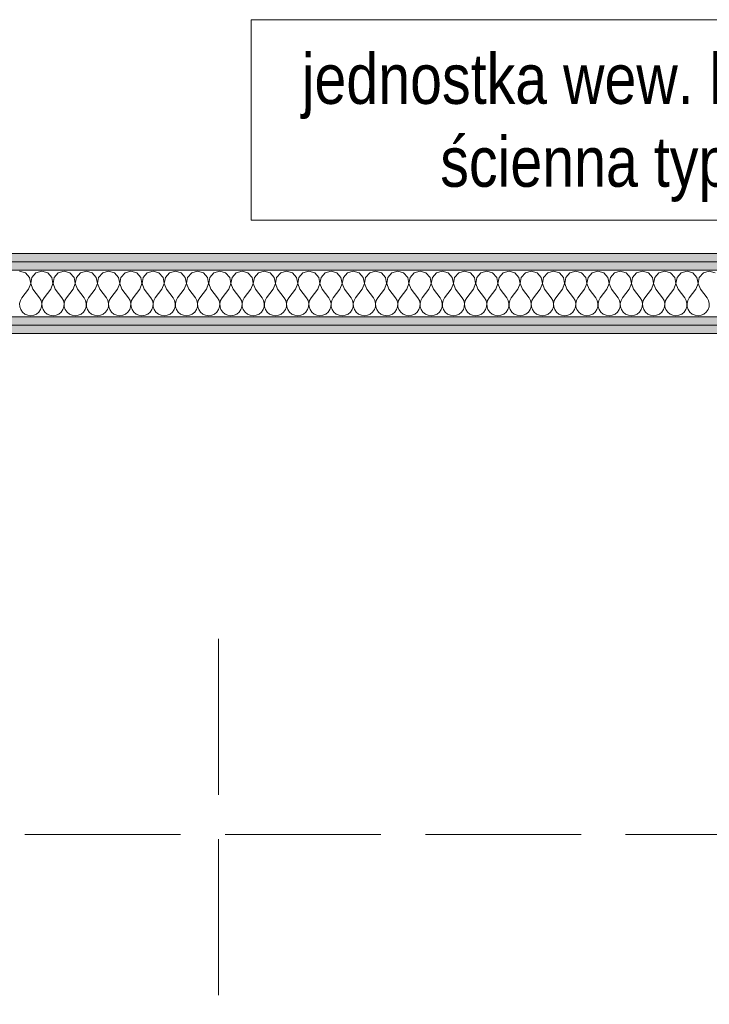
# Model space of a CAD drawing. Header units: millimetres. Extents: x 27262 to 215252, y 16288 to 306312.
# Tile 59 of 76: x 144756 to 145531, y 178336 to 179441. Entities that reach past the tile are written whole.
import ezdxf

# ---------------------------------------------------------------- set-up
doc = ezdxf.new("R2010")
doc.units = ezdxf.units.MM
doc.linetypes.add('Krawędzie ukryte', pattern=[225, 175, -50])
for name, color, linetype, lineweight in [('PRZEBUDOWA_KLIMATYZACJA_Nr_pióra__10', 252, 'Continuous', 13), ('PRZEBUDOWA_KLIMATYZACJA_Nr_pióra__61', 252, 'Continuous', 13), ('PRZEDBUOWA_PUNKTY_OŚW_Nr_pióra__48', 252, 'Continuous', 15), ('ROZBUDOWA_NOWE_DZIAŁOWE_Nr_pióra__24', 252, 'Continuous', 15), ('ROZBUDOWA_NOWE_DZIAŁOWE_Nr_pióra__4', 252, 'Continuous', 13), ('ROZBUDOWA_NOWE_DZIAŁOWE_Nr_pióra__47', 252, 'Continuous', 15), ('ROZBUDOWA_NOWE_DZIAŁOWE_Nr_pióra__67', 252, 'Continuous', 13)]:
    doc.layers.add(name, color=color, linetype=linetype, lineweight=lineweight)
doc.layers.add('ROZBUDOWA_NOWE_DZIAŁOWE', color=252, linetype='Continuous')
doc.layers.get('ROZBUDOWA_NOWE_DZIAŁOWE').off()
doc.styles.add('GENERATED_STYLE_1', font='ARIALN.TTF')
pattern_1 = [(0, (0, 0), (0, 37.5), [0, -37.5])]

# ---------------------------------------------------------------- blocks, each defined once
blk = doc.blocks.new('*X513')
at = {"layer": 'ROZBUDOWA_NOWE_DZIAŁOWE_Nr_pióra__4', "linetype": 'Continuous'}
for p, q in [((213325.4, 117177.6), (213316.7, 117180.1)), ((213331.6, 117170.9), (213325.4, 117177.6)), ((213333.3, 117161.9), (213331.6, 117170.9)), ((213335.1, 117170.9), (213333.4, 117161.9)), ((213341.2, 117177.6), (213335.1, 117170.9)), ((213350, 117180.1), (213341.2, 117177.6)), ((213358.8, 117177.6), (213350, 117180.1)), ((213364.9, 117170.9), (213358.8, 117177.6)), ((213366.6, 117161.9), (213364.9, 117170.9)), ((213368.4, 117170.9), (213366.7, 117161.9)), ((213374.6, 117177.6), (213368.4, 117170.9)), ((213383.3, 117180.1), (213374.6, 117177.6)), ((213392.1, 117177.6), (213383.3, 117180.1)), ((213398.2, 117170.9), (213392.1, 117177.6)), ((213399.9, 117161.9), (213398.2, 117170.9)), ((213401.8, 117170.9), (213400.1, 117161.9)), ((213407.9, 117177.6), (213401.8, 117170.9)), ((213416.7, 117180.1), (213407.9, 117177.6)), ((213425.4, 117177.6), (213416.7, 117180.1)), ((213431.6, 117170.9), (213425.4, 117177.6)), ((213433.3, 117161.9), (213431.6, 117170.9)), ((213435.1, 117170.9), (213433.4, 117161.9)), ((213441.2, 117177.6), (213435.1, 117170.9)), ((213450, 117180.1), (213441.2, 117177.6)), ((213458.8, 117177.6), (213450, 117180.1)), ((213464.9, 117170.9), (213458.8, 117177.6)), ((213466.6, 117161.9), (213464.9, 117170.9)), ((213468.4, 117170.9), (213466.7, 117161.9)), ((213474.6, 117177.6), (213468.4, 117170.9)), ((213483.3, 117180.1), (213474.6, 117177.6)), ((213492.1, 117177.6), (213483.3, 117180.1)), ((213498.2, 117170.9), (213492.1, 117177.6)), ((213499.9, 117161.9), (213498.2, 117170.9)), ((213501.8, 117170.9), (213500.1, 117161.9)), ((213507.9, 117177.6), (213501.8, 117170.9)), ((213516.7, 117180.1), (213507.9, 117177.6)), ((213525.4, 117177.6), (213516.7, 117180.1)), ((213531.6, 117170.9), (213525.4, 117177.6)), ((213533.3, 117161.9), (213531.6, 117170.9)), ((213535.1, 117170.9), (213533.4, 117161.9)), ((213541.2, 117177.6), (213535.1, 117170.9)), ((213550, 117180.1), (213541.2, 117177.6)), ((213558.8, 117177.6), (213550, 117180.1)), ((213564.9, 117170.9), (213558.8, 117177.6)), ((213566.6, 117161.9), (213564.9, 117170.9)), ((213568.4, 117170.9), (213566.7, 117161.9)), ((213574.6, 117177.6), (213568.4, 117170.9)), ((213583.3, 117180.1), (213574.6, 117177.6)), ((213592.1, 117177.6), (213583.3, 117180.1)), ((213598.2, 117170.9), (213592.1, 117177.6)), ((213599.9, 117161.9), (213598.2, 117170.9)), ((213601.8, 117170.9), (213600.1, 117161.9)), ((213607.9, 117177.6), (213601.8, 117170.9)), ((213616.7, 117180.1), (213607.9, 117177.6)), ((213625.4, 117177.6), (213616.7, 117180.1)), ((213631.6, 117170.9), (213625.4, 117177.6)), ((213633.3, 117161.9), (213631.6, 117170.9)), ((213635.1, 117170.9), (213633.4, 117161.9)), ((213641.2, 117177.6), (213635.1, 117170.9)), ((213650, 117180.1), (213641.2, 117177.6)), ((213658.8, 117177.6), (213650, 117180.1)), ((213664.9, 117170.9), (213658.8, 117177.6)), ((213666.6, 117161.9), (213664.9, 117170.9)), ((213668.4, 117170.9), (213666.7, 117161.9)), ((213674.6, 117177.6), (213668.4, 117170.9)), ((213683.3, 117180.1), (213674.6, 117177.6)), ((213692.1, 117177.6), (213683.3, 117180.1)), ((213698.2, 117170.9), (213692.1, 117177.6)), ((213699.9, 117161.9), (213698.2, 117170.9)), ((213701.8, 117170.9), (213700.1, 117161.9)), ((213707.9, 117177.6), (213701.8, 117170.9)), ((213716.7, 117180.1), (213707.9, 117177.6)), ((213725.4, 117177.6), (213716.7, 117180.1)), ((213731.6, 117170.9), (213725.4, 117177.6)), ((213733.3, 117161.9), (213731.6, 117170.9)), ((213735.1, 117170.9), (213733.4, 117161.9)), ((213741.2, 117177.6), (213735.1, 117170.9)), ((213750, 117180.1), (213741.2, 117177.6)), ((213758.8, 117177.6), (213750, 117180.1)), ((213764.9, 117170.9), (213758.8, 117177.6)), ((213766.6, 117161.9), (213764.9, 117170.9)), ((213768.4, 117170.9), (213766.7, 117161.9)), ((213774.6, 117177.6), (213768.4, 117170.9)), ((213783.3, 117180.1), (213774.6, 117177.6)), ((213792.1, 117177.6), (213783.3, 117180.1)), ((213798.2, 117170.9), (213792.1, 117177.6)), ((213799.9, 117161.9), (213798.2, 117170.9)), ((213801.8, 117170.9), (213800.1, 117161.9)), ((213807.9, 117177.6), (213801.8, 117170.9)), ((213816.7, 117180.1), (213807.9, 117177.6)), ((213825.4, 117177.6), (213816.7, 117180.1)), ((213831.6, 117170.9), (213825.4, 117177.6)), ((213833.3, 117161.9), (213831.6, 117170.9)), ((213835.1, 117170.9), (213833.4, 117161.9)), ((213841.2, 117177.6), (213835.1, 117170.9)), ((213850, 117180.1), (213841.2, 117177.6)), ((213858.8, 117177.6), (213850, 117180.1)), ((213864.9, 117170.9), (213858.8, 117177.6)), ((213866.6, 117161.9), (213864.9, 117170.9)), ((213868.4, 117170.9), (213866.7, 117161.9)), ((213874.6, 117177.6), (213868.4, 117170.9)), ((213883.3, 117180.1), (213874.6, 117177.6)), ((213892.1, 117177.6), (213883.3, 117180.1)), ((213898.2, 117170.9), (213892.1, 117177.6)), ((213899.9, 117161.9), (213898.2, 117170.9)), ((213901.8, 117170.9), (213900.1, 117161.9)), ((213907.9, 117177.6), (213901.8, 117170.9)), ((213916.7, 117180.1), (213907.9, 117177.6)), ((213925.4, 117177.6), (213916.7, 117180.1)), ((213931.6, 117170.9), (213925.4, 117177.6)), ((213933.3, 117161.9), (213931.6, 117170.9)), ((213935.1, 117170.9), (213933.4, 117161.9)), ((213941.2, 117177.6), (213935.1, 117170.9)), ((213950, 117180.1), (213941.2, 117177.6)), ((213958.8, 117177.6), (213950, 117180.1)), ((213964.9, 117170.9), (213958.8, 117177.6)), ((213966.6, 117161.9), (213964.9, 117170.9)), ((213968.4, 117170.9), (213966.7, 117161.9)), ((213974.6, 117177.6), (213968.4, 117170.9)), ((213983.3, 117180.1), (213974.6, 117177.6)), ((213992.1, 117177.6), (213983.3, 117180.1)), ((213998.2, 117170.9), (213992.1, 117177.6)), ((213999.9, 117161.9), (213998.2, 117170.9)), ((214001.8, 117170.9), (214000.1, 117161.9)), ((214007.9, 117177.6), (214001.8, 117170.9)), ((214016.7, 117180.1), (214007.9, 117177.6)), ((214025.4, 117177.6), (214016.7, 117180.1)), ((214031.6, 117170.9), (214025.4, 117177.6)), ((214033.3, 117161.9), (214031.6, 117170.9)), ((214035.1, 117170.9), (214033.4, 117161.9)), ((214041.2, 117177.6), (214035.1, 117170.9)), ((214050, 117180.1), (214041.2, 117177.6)), ((214058.8, 117177.6), (214050, 117180.1)), ((214064.9, 117170.9), (214058.8, 117177.6)), ((214066.6, 117161.9), (214064.9, 117170.9)), ((214068.4, 117170.9), (214066.7, 117161.9)), ((214074.6, 117177.6), (214068.4, 117170.9)), ((214083.3, 117180.1), (214074.6, 117177.6)), ((214092.1, 117177.6), (214083.3, 117180.1)), ((214098.2, 117170.9), (214092.1, 117177.6)), ((214099.9, 117161.9), (214098.2, 117170.9)), ((214101.8, 117170.9), (214100.1, 117161.9)), ((214107.9, 117177.6), (214101.8, 117170.9)), ((214116.7, 117180.1), (214107.9, 117177.6)), ((214125.4, 117177.6), (214116.7, 117180.1)), ((214131.6, 117170.9), (214125.4, 117177.6)), ((214133.3, 117161.9), (214131.6, 117170.9)), ((214135.1, 117170.9), (214133.4, 117161.9)), ((214141.2, 117177.6), (214135.1, 117170.9)), ((214150, 117180.1), (214141.2, 117177.6)), ((214158.8, 117177.6), (214150, 117180.1)), ((214164.9, 117170.9), (214158.8, 117177.6)), ((214166.6, 117161.9), (214164.9, 117170.9)), ((214168.4, 117170.9), (214166.7, 117161.9)), ((214174.6, 117177.6), (214168.4, 117170.9)), ((214183.3, 117180.1), (214174.6, 117177.6)), ((214192.1, 117177.6), (214183.3, 117180.1)), ((214198.2, 117170.9), (214192.1, 117177.6)), ((214199.9, 117161.9), (214198.2, 117170.9)), ((214201.8, 117170.9), (214200.1, 117161.9)), ((214207.9, 117177.6), (214201.8, 117170.9)), ((214216.7, 117180.1), (214207.9, 117177.6)), ((214225.4, 117177.6), (214216.7, 117180.1)), ((214231.6, 117170.9), (214225.4, 117177.6)), ((214233.3, 117161.9), (214231.6, 117170.9)), ((214235.1, 117170.9), (214233.4, 117161.9)), ((214241.2, 117177.6), (214235.1, 117170.9)), ((214250, 117180.1), (214241.2, 117177.6)), ((214258.8, 117177.6), (214250, 117180.1)), ((214264.9, 117170.9), (214258.8, 117177.6)), ((214266.6, 117161.9), (214264.9, 117170.9)), ((214268.4, 117170.9), (214266.7, 117161.9)), ((214274.6, 117177.6), (214268.4, 117170.9)), ((214283.3, 117180.1), (214274.6, 117177.6)), ((214292.1, 117177.6), (214283.3, 117180.1)), ((214298.2, 117170.9), (214292.1, 117177.6)), ((214299.9, 117161.9), (214298.2, 117170.9)), ((214301.8, 117170.9), (214300.1, 117161.9)), ((214307.9, 117177.6), (214301.8, 117170.9)), ((214316.7, 117180.1), (214307.9, 117177.6)), ((214325.4, 117177.6), (214316.7, 117180.1)), ((214331.6, 117170.9), (214325.4, 117177.6)), ((214333.3, 117161.9), (214331.6, 117170.9)), ((214335.1, 117170.9), (214333.4, 117161.9)), ((214341.2, 117177.6), (214335.1, 117170.9)), ((214350, 117180.1), (214341.2, 117177.6)), ((214358.8, 117177.6), (214350, 117180.1)), ((213330, 117153.4), (213320, 117140.1)), ((213330, 117153.4), (213333.3, 117161.9)), ((213333.4, 117161.9), (213336.7, 117153.4)), ((213336.7, 117153.4), (213346.7, 117140.1)), ((213363.3, 117153.4), (213353.3, 117140.1)), ((213363.3, 117153.4), (213366.6, 117161.9)), ((213366.7, 117161.9), (213370, 117153.4)), ((213370, 117153.4), (213380, 117140.1)), ((213396.7, 117153.4), (213386.7, 117140.1)), ((213396.7, 117153.4), (213399.9, 117161.9)), ((213400.1, 117161.9), (213403.3, 117153.4)), ((213403.3, 117153.4), (213413.3, 117140.1)), ((213430, 117153.4), (213420, 117140.1)), ((213430, 117153.4), (213433.3, 117161.9)), ((213433.4, 117161.9), (213436.7, 117153.4)), ((213436.7, 117153.4), (213446.7, 117140.1)), ((213463.3, 117153.4), (213453.3, 117140.1)), ((213463.3, 117153.4), (213466.6, 117161.9)), ((213466.7, 117161.9), (213470, 117153.4)), ((213470, 117153.4), (213480, 117140.1)), ((213496.7, 117153.4), (213486.7, 117140.1)), ((213496.7, 117153.4), (213499.9, 117161.9)), ((213500.1, 117161.9), (213503.3, 117153.4)), ((213503.3, 117153.4), (213513.3, 117140.1)), ((213530, 117153.4), (213520, 117140.1)), ((213530, 117153.4), (213533.3, 117161.9)), ((213533.4, 117161.9), (213536.7, 117153.4)), ((213536.7, 117153.4), (213546.7, 117140.1)), ((213563.3, 117153.4), (213553.3, 117140.1)), ((213563.3, 117153.4), (213566.6, 117161.9)), ((213566.7, 117161.9), (213570, 117153.4)), ((213570, 117153.4), (213580, 117140.1)), ((213596.7, 117153.4), (213586.7, 117140.1)), ((213596.7, 117153.4), (213599.9, 117161.9)), ((213600.1, 117161.9), (213603.3, 117153.4)), ((213603.3, 117153.4), (213613.3, 117140.1)), ((213630, 117153.4), (213620, 117140.1)), ((213630, 117153.4), (213633.3, 117161.9)), ((213633.4, 117161.9), (213636.7, 117153.4)), ((213636.7, 117153.4), (213646.7, 117140.1)), ((213663.3, 117153.4), (213653.3, 117140.1)), ((213663.3, 117153.4), (213666.6, 117161.9)), ((213666.7, 117161.9), (213670, 117153.4)), ((213670, 117153.4), (213680, 117140.1)), ((213696.7, 117153.4), (213686.7, 117140.1)), ((213696.7, 117153.4), (213699.9, 117161.9)), ((213700.1, 117161.9), (213703.3, 117153.4)), ((213703.3, 117153.4), (213713.3, 117140.1)), ((213730, 117153.4), (213720, 117140.1)), ((213730, 117153.4), (213733.3, 117161.9)), ((213733.4, 117161.9), (213736.7, 117153.4)), ((213736.7, 117153.4), (213746.7, 117140.1)), ((213763.3, 117153.4), (213753.3, 117140.1)), ((213763.3, 117153.4), (213766.6, 117161.9)), ((213766.7, 117161.9), (213770, 117153.4)), ((213770, 117153.4), (213780, 117140.1)), ((213796.7, 117153.4), (213786.7, 117140.1)), ((213796.7, 117153.4), (213799.9, 117161.9)), ((213800.1, 117161.9), (213803.3, 117153.4)), ((213803.3, 117153.4), (213813.3, 117140.1)), ((213830, 117153.4), (213820, 117140.1)), ((213830, 117153.4), (213833.3, 117161.9)), ((213833.4, 117161.9), (213836.7, 117153.4)), ((213836.7, 117153.4), (213846.7, 117140.1)), ((213863.3, 117153.4), (213853.3, 117140.1)), ((213863.3, 117153.4), (213866.6, 117161.9)), ((213866.7, 117161.9), (213870, 117153.4)), ((213870, 117153.4), (213880, 117140.1)), ((213896.7, 117153.4), (213886.7, 117140.1)), ((213896.7, 117153.4), (213899.9, 117161.9)), ((213900.1, 117161.9), (213903.3, 117153.4)), ((213903.3, 117153.4), (213913.3, 117140.1)), ((213930, 117153.4), (213920, 117140.1)), ((213930, 117153.4), (213933.3, 117161.9)), ((213933.4, 117161.9), (213936.7, 117153.4)), ((213936.7, 117153.4), (213946.7, 117140.1)), ((213963.3, 117153.4), (213953.3, 117140.1)), ((213963.3, 117153.4), (213966.6, 117161.9)), ((213966.7, 117161.9), (213970, 117153.4)), ((213970, 117153.4), (213980, 117140.1)), ((213996.7, 117153.4), (213986.7, 117140.1)), ((213996.7, 117153.4), (213999.9, 117161.9)), ((214000.1, 117161.9), (214003.3, 117153.4)), ((214003.3, 117153.4), (214013.3, 117140.1)), ((214030, 117153.4), (214020, 117140.1)), ((214030, 117153.4), (214033.3, 117161.9)), ((214033.4, 117161.9), (214036.7, 117153.4)), ((214036.7, 117153.4), (214046.7, 117140.1)), ((214063.3, 117153.4), (214053.3, 117140.1)), ((214063.3, 117153.4), (214066.6, 117161.9)), ((214066.7, 117161.9), (214070, 117153.4)), ((214070, 117153.4), (214080, 117140.1)), ((214096.7, 117153.4), (214086.7, 117140.1)), ((214096.7, 117153.4), (214099.9, 117161.9)), ((214100.1, 117161.9), (214103.3, 117153.4)), ((214103.3, 117153.4), (214113.3, 117140.1)), ((214130, 117153.4), (214120, 117140.1)), ((214130, 117153.4), (214133.3, 117161.9)), ((214133.4, 117161.9), (214136.7, 117153.4)), ((214136.7, 117153.4), (214146.7, 117140.1)), ((214163.3, 117153.4), (214153.3, 117140.1)), ((214163.3, 117153.4), (214166.6, 117161.9)), ((214166.7, 117161.9), (214170, 117153.4)), ((214170, 117153.4), (214180, 117140.1)), ((214196.7, 117153.4), (214186.7, 117140.1)), ((214196.7, 117153.4), (214199.9, 117161.9)), ((214200.1, 117161.9), (214203.3, 117153.4)), ((214203.3, 117153.4), (214213.3, 117140.1)), ((214230, 117153.4), (214220, 117140.1)), ((214230, 117153.4), (214233.3, 117161.9)), ((214233.4, 117161.9), (214236.7, 117153.4)), ((214236.7, 117153.4), (214246.7, 117140.1)), ((214263.3, 117153.4), (214253.3, 117140.1)), ((214263.3, 117153.4), (214266.6, 117161.9)), ((214266.7, 117161.9), (214270, 117153.4)), ((214270, 117153.4), (214280, 117140.1)), ((214296.7, 117153.4), (214286.7, 117140.1)), ((214296.7, 117153.4), (214299.9, 117161.9)), ((214300.1, 117161.9), (214303.3, 117153.4)), ((214303.3, 117153.4), (214313.3, 117140.1)), ((214330, 117153.4), (214320, 117140.1)), ((214330, 117153.4), (214333.3, 117161.9)), ((214333.4, 117161.9), (214336.7, 117153.4)), ((214336.7, 117153.4), (214346.7, 117140.1)), ((213320, 117140.1), (213317.8, 117136.1)), ((213348.9, 117136.1), (213346.7, 117140.1)), ((213353.3, 117140.1), (213351.1, 117136.1)), ((213382.2, 117136.1), (213380, 117140.1)), ((213386.7, 117140.1), (213384.4, 117136.1)), ((213415.6, 117136.1), (213413.3, 117140.1)), ((213420, 117140.1), (213417.8, 117136.1)), ((213448.9, 117136.1), (213446.7, 117140.1)), ((213453.3, 117140.1), (213451.1, 117136.1)), ((213482.2, 117136.1), (213480, 117140.1)), ((213486.7, 117140.1), (213484.4, 117136.1)), ((213515.6, 117136.1), (213513.3, 117140.1)), ((213520, 117140.1), (213517.8, 117136.1)), ((213548.9, 117136.1), (213546.7, 117140.1)), ((213553.3, 117140.1), (213551.1, 117136.1)), ((213582.2, 117136.1), (213580, 117140.1)), ((213586.7, 117140.1), (213584.4, 117136.1)), ((213615.6, 117136.1), (213613.3, 117140.1)), ((213620, 117140.1), (213617.8, 117136.1)), ((213648.9, 117136.1), (213646.7, 117140.1)), ((213653.3, 117140.1), (213651.1, 117136.1)), ((213682.2, 117136.1), (213680, 117140.1)), ((213686.7, 117140.1), (213684.4, 117136.1)), ((213715.6, 117136.1), (213713.3, 117140.1)), ((213720, 117140.1), (213717.8, 117136.1)), ((213748.9, 117136.1), (213746.7, 117140.1)), ((213753.3, 117140.1), (213751.1, 117136.1)), ((213782.2, 117136.1), (213780, 117140.1)), ((213786.7, 117140.1), (213784.4, 117136.1)), ((213815.6, 117136.1), (213813.3, 117140.1)), ((213820, 117140.1), (213817.8, 117136.1)), ((213848.9, 117136.1), (213846.7, 117140.1)), ((213853.3, 117140.1), (213851.1, 117136.1)), ((213882.2, 117136.1), (213880, 117140.1)), ((213886.7, 117140.1), (213884.4, 117136.1)), ((213915.6, 117136.1), (213913.3, 117140.1)), ((213920, 117140.1), (213917.8, 117136.1)), ((213948.9, 117136.1), (213946.7, 117140.1)), ((213953.3, 117140.1), (213951.1, 117136.1)), ((213982.2, 117136.1), (213980, 117140.1)), ((213986.7, 117140.1), (213984.4, 117136.1)), ((214015.6, 117136.1), (214013.3, 117140.1)), ((214020, 117140.1), (214017.8, 117136.1)), ((214048.9, 117136.1), (214046.7, 117140.1)), ((214053.3, 117140.1), (214051.1, 117136.1)), ((214082.2, 117136.1), (214080, 117140.1)), ((214086.7, 117140.1), (214084.4, 117136.1)), ((214115.6, 117136.1), (214113.3, 117140.1)), ((214120, 117140.1), (214117.8, 117136.1)), ((214148.9, 117136.1), (214146.7, 117140.1)), ((214153.3, 117140.1), (214151.1, 117136.1)), ((214182.2, 117136.1), (214180, 117140.1)), ((214186.7, 117140.1), (214184.4, 117136.1)), ((214215.6, 117136.1), (214213.3, 117140.1)), ((214220, 117140.1), (214217.8, 117136.1)), ((214248.9, 117136.1), (214246.7, 117140.1)), ((214253.3, 117140.1), (214251.1, 117136.1)), ((214282.2, 117136.1), (214280, 117140.1)), ((214286.7, 117140.1), (214284.4, 117136.1)), ((214315.6, 117136.1), (214313.3, 117140.1)), ((214320, 117140.1), (214317.8, 117136.1)), ((214348.9, 117136.1), (214346.7, 117140.1)), ((213317.8, 117136.1), (213316.7, 117131.6)), ((213316.7, 117131.6), (213317, 117127)), ((213317, 117127), (213318.4, 117122.6)), ((213348.2, 117122.6), (213349.7, 117127)), ((213349.9, 117131.6), (213348.9, 117136.1)), ((213349.7, 117127), (213349.9, 117131.6)), ((213351.1, 117136.1), (213350.1, 117131.6)), ((213350.1, 117131.6), (213350.3, 117127)), ((213350.3, 117127), (213351.8, 117122.6)), ((213381.6, 117122.6), (213383, 117127)), ((213383.3, 117131.6), (213382.2, 117136.1)), ((213383, 117127), (213383.3, 117131.6)), ((213384.4, 117136.1), (213383.4, 117131.6)), ((213383.4, 117131.6), (213383.6, 117127)), ((213383.6, 117127), (213385.1, 117122.6)), ((213414.9, 117122.6), (213416.4, 117127)), ((213416.6, 117131.6), (213415.6, 117136.1)), ((213416.4, 117127), (213416.6, 117131.6)), ((213417.8, 117136.1), (213416.7, 117131.6)), ((213416.7, 117131.6), (213417, 117127)), ((213417, 117127), (213418.4, 117122.6)), ((213448.2, 117122.6), (213449.7, 117127)), ((213449.9, 117131.6), (213448.9, 117136.1)), ((213449.7, 117127), (213449.9, 117131.6)), ((213451.1, 117136.1), (213450.1, 117131.6)), ((213450.1, 117131.6), (213450.3, 117127)), ((213450.3, 117127), (213451.8, 117122.6)), ((213481.6, 117122.6), (213483, 117127)), ((213483.3, 117131.6), (213482.2, 117136.1)), ((213483, 117127), (213483.3, 117131.6)), ((213484.4, 117136.1), (213483.4, 117131.6)), ((213483.4, 117131.6), (213483.6, 117127)), ((213483.6, 117127), (213485.1, 117122.6)), ((213514.9, 117122.6), (213516.4, 117127)), ((213516.6, 117131.6), (213515.6, 117136.1)), ((213516.4, 117127), (213516.6, 117131.6)), ((213517.8, 117136.1), (213516.7, 117131.6)), ((213516.7, 117131.6), (213517, 117127)), ((213517, 117127), (213518.4, 117122.6)), ((213548.2, 117122.6), (213549.7, 117127)), ((213549.9, 117131.6), (213548.9, 117136.1)), ((213549.7, 117127), (213549.9, 117131.6)), ((213551.1, 117136.1), (213550.1, 117131.6)), ((213550.1, 117131.6), (213550.3, 117127)), ((213550.3, 117127), (213551.8, 117122.6)), ((213581.6, 117122.6), (213583, 117127)), ((213583.3, 117131.6), (213582.2, 117136.1)), ((213583, 117127), (213583.3, 117131.6)), ((213584.4, 117136.1), (213583.4, 117131.6)), ((213583.4, 117131.6), (213583.6, 117127)), ((213583.6, 117127), (213585.1, 117122.6)), ((213614.9, 117122.6), (213616.4, 117127)), ((213616.6, 117131.6), (213615.6, 117136.1)), ((213616.4, 117127), (213616.6, 117131.6)), ((213617.8, 117136.1), (213616.7, 117131.6)), ((213616.7, 117131.6), (213617, 117127)), ((213617, 117127), (213618.4, 117122.6)), ((213648.2, 117122.6), (213649.7, 117127)), ((213649.9, 117131.6), (213648.9, 117136.1)), ((213649.7, 117127), (213649.9, 117131.6)), ((213651.1, 117136.1), (213650.1, 117131.6)), ((213650.1, 117131.6), (213650.3, 117127)), ((213650.3, 117127), (213651.8, 117122.6)), ((213681.6, 117122.6), (213683, 117127)), ((213683.3, 117131.6), (213682.2, 117136.1)), ((213683, 117127), (213683.3, 117131.6)), ((213684.4, 117136.1), (213683.4, 117131.6)), ((213683.4, 117131.6), (213683.6, 117127)), ((213683.6, 117127), (213685.1, 117122.6)), ((213714.9, 117122.6), (213716.4, 117127)), ((213716.6, 117131.6), (213715.6, 117136.1)), ((213716.4, 117127), (213716.6, 117131.6)), ((213717.8, 117136.1), (213716.7, 117131.6)), ((213716.7, 117131.6), (213717, 117127)), ((213717, 117127), (213718.4, 117122.6)), ((213748.2, 117122.6), (213749.7, 117127)), ((213749.9, 117131.6), (213748.9, 117136.1)), ((213749.7, 117127), (213749.9, 117131.6)), ((213751.1, 117136.1), (213750.1, 117131.6)), ((213750.1, 117131.6), (213750.3, 117127)), ((213750.3, 117127), (213751.8, 117122.6)), ((213781.6, 117122.6), (213783, 117127)), ((213783.3, 117131.6), (213782.2, 117136.1)), ((213783, 117127), (213783.3, 117131.6)), ((213784.4, 117136.1), (213783.4, 117131.6)), ((213783.4, 117131.6), (213783.6, 117127)), ((213783.6, 117127), (213785.1, 117122.6)), ((213814.9, 117122.6), (213816.4, 117127)), ((213816.6, 117131.6), (213815.6, 117136.1)), ((213816.4, 117127), (213816.6, 117131.6)), ((213817.8, 117136.1), (213816.7, 117131.6)), ((213816.7, 117131.6), (213817, 117127)), ((213817, 117127), (213818.4, 117122.6)), ((213848.2, 117122.6), (213849.7, 117127)), ((213849.9, 117131.6), (213848.9, 117136.1)), ((213849.7, 117127), (213849.9, 117131.6)), ((213851.1, 117136.1), (213850.1, 117131.6)), ((213850.1, 117131.6), (213850.3, 117127)), ((213850.3, 117127), (213851.8, 117122.6)), ((213881.6, 117122.6), (213883, 117127)), ((213883.3, 117131.6), (213882.2, 117136.1)), ((213883, 117127), (213883.3, 117131.6)), ((213884.4, 117136.1), (213883.4, 117131.6)), ((213883.4, 117131.6), (213883.6, 117127)), ((213883.6, 117127), (213885.1, 117122.6)), ((213914.9, 117122.6), (213916.4, 117127)), ((213916.6, 117131.6), (213915.6, 117136.1)), ((213916.4, 117127), (213916.6, 117131.6)), ((213917.8, 117136.1), (213916.7, 117131.6)), ((213916.7, 117131.6), (213917, 117127)), ((213917, 117127), (213918.4, 117122.6)), ((213948.2, 117122.6), (213949.7, 117127)), ((213949.9, 117131.6), (213948.9, 117136.1)), ((213949.7, 117127), (213949.9, 117131.6)), ((213951.1, 117136.1), (213950.1, 117131.6)), ((213950.1, 117131.6), (213950.3, 117127)), ((213950.3, 117127), (213951.8, 117122.6)), ((213981.6, 117122.6), (213983, 117127)), ((213983.3, 117131.6), (213982.2, 117136.1)), ((213983, 117127), (213983.3, 117131.6)), ((213984.4, 117136.1), (213983.4, 117131.6)), ((213983.4, 117131.6), (213983.6, 117127)), ((213983.6, 117127), (213985.1, 117122.6)), ((214014.9, 117122.6), (214016.4, 117127)), ((214016.6, 117131.6), (214015.6, 117136.1)), ((214016.4, 117127), (214016.6, 117131.6)), ((214017.8, 117136.1), (214016.7, 117131.6)), ((214016.7, 117131.6), (214017, 117127)), ((214017, 117127), (214018.4, 117122.6)), ((214048.2, 117122.6), (214049.7, 117127)), ((214049.9, 117131.6), (214048.9, 117136.1)), ((214049.7, 117127), (214049.9, 117131.6)), ((214051.1, 117136.1), (214050.1, 117131.6)), ((214050.1, 117131.6), (214050.3, 117127)), ((214050.3, 117127), (214051.8, 117122.6)), ((214081.6, 117122.6), (214083, 117127)), ((214083.3, 117131.6), (214082.2, 117136.1)), ((214083, 117127), (214083.3, 117131.6)), ((214084.4, 117136.1), (214083.4, 117131.6)), ((214083.4, 117131.6), (214083.6, 117127)), ((214083.6, 117127), (214085.1, 117122.6)), ((214114.9, 117122.6), (214116.4, 117127)), ((214116.6, 117131.6), (214115.6, 117136.1)), ((214116.4, 117127), (214116.6, 117131.6)), ((214117.8, 117136.1), (214116.7, 117131.6)), ((214116.7, 117131.6), (214117, 117127)), ((214117, 117127), (214118.4, 117122.6)), ((214148.2, 117122.6), (214149.7, 117127)), ((214149.9, 117131.6), (214148.9, 117136.1)), ((214149.7, 117127), (214149.9, 117131.6)), ((214151.1, 117136.1), (214150.1, 117131.6)), ((214150.1, 117131.6), (214150.3, 117127)), ((214150.3, 117127), (214151.8, 117122.6)), ((214181.6, 117122.6), (214183, 117127)), ((214183.3, 117131.6), (214182.2, 117136.1)), ((214183, 117127), (214183.3, 117131.6)), ((214184.4, 117136.1), (214183.4, 117131.6)), ((214183.4, 117131.6), (214183.6, 117127)), ((214183.6, 117127), (214185.1, 117122.6)), ((214214.9, 117122.6), (214216.4, 117127)), ((214216.6, 117131.6), (214215.6, 117136.1)), ((214216.4, 117127), (214216.6, 117131.6)), ((214217.8, 117136.1), (214216.7, 117131.6)), ((214216.7, 117131.6), (214217, 117127)), ((214217, 117127), (214218.4, 117122.6)), ((214248.2, 117122.6), (214249.7, 117127)), ((214249.9, 117131.6), (214248.9, 117136.1)), ((214249.7, 117127), (214249.9, 117131.6)), ((214251.1, 117136.1), (214250.1, 117131.6)), ((214250.1, 117131.6), (214250.3, 117127)), ((214250.3, 117127), (214251.8, 117122.6)), ((214281.6, 117122.6), (214283, 117127)), ((214283.3, 117131.6), (214282.2, 117136.1)), ((214283, 117127), (214283.3, 117131.6)), ((214284.4, 117136.1), (214283.4, 117131.6)), ((214283.4, 117131.6), (214283.6, 117127)), ((214283.6, 117127), (214285.1, 117122.6)), ((214314.9, 117122.6), (214316.4, 117127)), ((214316.6, 117131.6), (214315.6, 117136.1)), ((214316.4, 117127), (214316.6, 117131.6)), ((214317.8, 117136.1), (214316.7, 117131.6)), ((214316.7, 117131.6), (214317, 117127)), ((214317, 117127), (214318.4, 117122.6)), ((214348.2, 117122.6), (214349.7, 117127)), ((214349.9, 117131.6), (214348.9, 117136.1)), ((214349.7, 117127), (214349.9, 117131.6)), ((213318.4, 117122.6), (213321, 117118.9)), ((213321, 117118.9), (213324.6, 117115.9)), ((213324.6, 117115.9), (213328.8, 117114.1)), ((213328.8, 117114.1), (213333.3, 117113.4)), ((213333.3, 117113.4), (213337.9, 117114.1)), ((213337.9, 117114.1), (213342.1, 117115.9)), ((213342.1, 117115.9), (213345.6, 117118.9)), ((213345.6, 117118.9), (213348.2, 117122.6)), ((213351.8, 117122.6), (213354.4, 117118.9)), ((213354.4, 117118.9), (213357.9, 117115.9)), ((213357.9, 117115.9), (213362.1, 117114.1)), ((213362.1, 117114.1), (213366.7, 117113.4)), ((213366.7, 117113.4), (213371.2, 117114.1)), ((213371.2, 117114.1), (213375.4, 117115.9)), ((213375.4, 117115.9), (213379, 117118.9)), ((213379, 117118.9), (213381.6, 117122.6)), ((213385.1, 117122.6), (213387.7, 117118.9)), ((213387.7, 117118.9), (213391.2, 117115.9)), ((213391.2, 117115.9), (213395.4, 117114.1)), ((213395.4, 117114.1), (213400, 117113.4)), ((213400, 117113.4), (213404.6, 117114.1)), ((213404.6, 117114.1), (213408.8, 117115.9)), ((213408.8, 117115.9), (213412.3, 117118.9)), ((213412.3, 117118.9), (213414.9, 117122.6)), ((213418.4, 117122.6), (213421, 117118.9)), ((213421, 117118.9), (213424.6, 117115.9)), ((213424.6, 117115.9), (213428.8, 117114.1)), ((213428.8, 117114.1), (213433.3, 117113.4)), ((213433.3, 117113.4), (213437.9, 117114.1)), ((213437.9, 117114.1), (213442.1, 117115.9)), ((213442.1, 117115.9), (213445.6, 117118.9)), ((213445.6, 117118.9), (213448.2, 117122.6)), ((213451.8, 117122.6), (213454.4, 117118.9)), ((213454.4, 117118.9), (213457.9, 117115.9)), ((213457.9, 117115.9), (213462.1, 117114.1)), ((213462.1, 117114.1), (213466.7, 117113.4)), ((213466.7, 117113.4), (213471.2, 117114.1)), ((213471.2, 117114.1), (213475.4, 117115.9)), ((213475.4, 117115.9), (213479, 117118.9)), ((213479, 117118.9), (213481.6, 117122.6)), ((213485.1, 117122.6), (213487.7, 117118.9)), ((213487.7, 117118.9), (213491.2, 117115.9)), ((213491.2, 117115.9), (213495.4, 117114.1)), ((213495.4, 117114.1), (213500, 117113.4)), ((213500, 117113.4), (213504.6, 117114.1)), ((213504.6, 117114.1), (213508.8, 117115.9)), ((213508.8, 117115.9), (213512.3, 117118.9)), ((213512.3, 117118.9), (213514.9, 117122.6)), ((213518.4, 117122.6), (213521, 117118.9)), ((213521, 117118.9), (213524.6, 117115.9)), ((213524.6, 117115.9), (213528.8, 117114.1)), ((213528.8, 117114.1), (213533.3, 117113.4)), ((213533.3, 117113.4), (213537.9, 117114.1)), ((213537.9, 117114.1), (213542.1, 117115.9)), ((213542.1, 117115.9), (213545.6, 117118.9)), ((213545.6, 117118.9), (213548.2, 117122.6)), ((213551.8, 117122.6), (213554.4, 117118.9)), ((213554.4, 117118.9), (213557.9, 117115.9)), ((213557.9, 117115.9), (213562.1, 117114.1)), ((213562.1, 117114.1), (213566.7, 117113.4)), ((213566.7, 117113.4), (213571.2, 117114.1)), ((213571.2, 117114.1), (213575.4, 117115.9)), ((213575.4, 117115.9), (213579, 117118.9)), ((213579, 117118.9), (213581.6, 117122.6)), ((213585.1, 117122.6), (213587.7, 117118.9)), ((213587.7, 117118.9), (213591.2, 117115.9)), ((213591.2, 117115.9), (213595.4, 117114.1)), ((213595.4, 117114.1), (213600, 117113.4)), ((213600, 117113.4), (213604.6, 117114.1)), ((213604.6, 117114.1), (213608.8, 117115.9)), ((213608.8, 117115.9), (213612.3, 117118.9)), ((213612.3, 117118.9), (213614.9, 117122.6)), ((213618.4, 117122.6), (213621, 117118.9)), ((213621, 117118.9), (213624.6, 117115.9)), ((213624.6, 117115.9), (213628.8, 117114.1)), ((213628.8, 117114.1), (213633.3, 117113.4)), ((213633.3, 117113.4), (213637.9, 117114.1)), ((213637.9, 117114.1), (213642.1, 117115.9)), ((213642.1, 117115.9), (213645.6, 117118.9)), ((213645.6, 117118.9), (213648.2, 117122.6)), ((213651.8, 117122.6), (213654.4, 117118.9)), ((213654.4, 117118.9), (213657.9, 117115.9)), ((213657.9, 117115.9), (213662.1, 117114.1)), ((213662.1, 117114.1), (213666.7, 117113.4)), ((213666.7, 117113.4), (213671.2, 117114.1)), ((213671.2, 117114.1), (213675.4, 117115.9)), ((213675.4, 117115.9), (213679, 117118.9)), ((213679, 117118.9), (213681.6, 117122.6)), ((213685.1, 117122.6), (213687.7, 117118.9)), ((213687.7, 117118.9), (213691.2, 117115.9)), ((213691.2, 117115.9), (213695.4, 117114.1)), ((213695.4, 117114.1), (213700, 117113.4)), ((213700, 117113.4), (213704.6, 117114.1)), ((213704.6, 117114.1), (213708.8, 117115.9)), ((213708.8, 117115.9), (213712.3, 117118.9)), ((213712.3, 117118.9), (213714.9, 117122.6)), ((213718.4, 117122.6), (213721, 117118.9)), ((213721, 117118.9), (213724.6, 117115.9)), ((213724.6, 117115.9), (213728.8, 117114.1)), ((213728.8, 117114.1), (213733.3, 117113.4)), ((213733.3, 117113.4), (213737.9, 117114.1)), ((213737.9, 117114.1), (213742.1, 117115.9)), ((213742.1, 117115.9), (213745.6, 117118.9)), ((213745.6, 117118.9), (213748.2, 117122.6)), ((213751.8, 117122.6), (213754.4, 117118.9)), ((213754.4, 117118.9), (213757.9, 117115.9)), ((213757.9, 117115.9), (213762.1, 117114.1)), ((213762.1, 117114.1), (213766.7, 117113.4)), ((213766.7, 117113.4), (213771.2, 117114.1)), ((213771.2, 117114.1), (213775.4, 117115.9)), ((213775.4, 117115.9), (213779, 117118.9)), ((213779, 117118.9), (213781.6, 117122.6)), ((213785.1, 117122.6), (213787.7, 117118.9)), ((213787.7, 117118.9), (213791.2, 117115.9)), ((213791.2, 117115.9), (213795.4, 117114.1)), ((213795.4, 117114.1), (213800, 117113.4)), ((213800, 117113.4), (213804.6, 117114.1)), ((213804.6, 117114.1), (213808.8, 117115.9)), ((213808.8, 117115.9), (213812.3, 117118.9)), ((213812.3, 117118.9), (213814.9, 117122.6)), ((213818.4, 117122.6), (213821, 117118.9)), ((213821, 117118.9), (213824.6, 117115.9)), ((213824.6, 117115.9), (213828.8, 117114.1)), ((213828.8, 117114.1), (213833.3, 117113.4)), ((213833.3, 117113.4), (213837.9, 117114.1)), ((213837.9, 117114.1), (213842.1, 117115.9)), ((213842.1, 117115.9), (213845.6, 117118.9)), ((213845.6, 117118.9), (213848.2, 117122.6)), ((213851.8, 117122.6), (213854.4, 117118.9)), ((213854.4, 117118.9), (213857.9, 117115.9)), ((213857.9, 117115.9), (213862.1, 117114.1)), ((213862.1, 117114.1), (213866.7, 117113.4)), ((213866.7, 117113.4), (213871.2, 117114.1)), ((213871.2, 117114.1), (213875.4, 117115.9)), ((213875.4, 117115.9), (213879, 117118.9)), ((213879, 117118.9), (213881.6, 117122.6)), ((213885.1, 117122.6), (213887.7, 117118.9)), ((213887.7, 117118.9), (213891.2, 117115.9)), ((213891.2, 117115.9), (213895.4, 117114.1)), ((213895.4, 117114.1), (213900, 117113.4)), ((213900, 117113.4), (213904.6, 117114.1)), ((213904.6, 117114.1), (213908.8, 117115.9)), ((213908.8, 117115.9), (213912.3, 117118.9)), ((213912.3, 117118.9), (213914.9, 117122.6)), ((213918.4, 117122.6), (213921, 117118.9)), ((213921, 117118.9), (213924.6, 117115.9)), ((213924.6, 117115.9), (213928.8, 117114.1)), ((213928.8, 117114.1), (213933.3, 117113.4)), ((213933.3, 117113.4), (213937.9, 117114.1)), ((213937.9, 117114.1), (213942.1, 117115.9)), ((213942.1, 117115.9), (213945.6, 117118.9)), ((213945.6, 117118.9), (213948.2, 117122.6)), ((213951.8, 117122.6), (213954.4, 117118.9)), ((213954.4, 117118.9), (213957.9, 117115.9)), ((213957.9, 117115.9), (213962.1, 117114.1)), ((213962.1, 117114.1), (213966.7, 117113.4)), ((213966.7, 117113.4), (213971.2, 117114.1)), ((213971.2, 117114.1), (213975.4, 117115.9)), ((213975.4, 117115.9), (213979, 117118.9)), ((213979, 117118.9), (213981.6, 117122.6)), ((213985.1, 117122.6), (213987.7, 117118.9)), ((213987.7, 117118.9), (213991.2, 117115.9)), ((213991.2, 117115.9), (213995.4, 117114.1)), ((213995.4, 117114.1), (214000, 117113.4)), ((214000, 117113.4), (214004.6, 117114.1)), ((214004.6, 117114.1), (214008.8, 117115.9)), ((214008.8, 117115.9), (214012.3, 117118.9)), ((214012.3, 117118.9), (214014.9, 117122.6)), ((214018.4, 117122.6), (214021, 117118.9)), ((214021, 117118.9), (214024.6, 117115.9)), ((214024.6, 117115.9), (214028.8, 117114.1)), ((214028.8, 117114.1), (214033.3, 117113.4)), ((214033.3, 117113.4), (214037.9, 117114.1)), ((214037.9, 117114.1), (214042.1, 117115.9)), ((214042.1, 117115.9), (214045.6, 117118.9)), ((214045.6, 117118.9), (214048.2, 117122.6)), ((214051.8, 117122.6), (214054.4, 117118.9)), ((214054.4, 117118.9), (214057.9, 117115.9)), ((214057.9, 117115.9), (214062.1, 117114.1)), ((214062.1, 117114.1), (214066.7, 117113.4)), ((214066.7, 117113.4), (214071.2, 117114.1)), ((214071.2, 117114.1), (214075.4, 117115.9)), ((214075.4, 117115.9), (214079, 117118.9)), ((214079, 117118.9), (214081.6, 117122.6)), ((214085.1, 117122.6), (214087.7, 117118.9)), ((214087.7, 117118.9), (214091.2, 117115.9)), ((214091.2, 117115.9), (214095.4, 117114.1)), ((214095.4, 117114.1), (214100, 117113.4)), ((214100, 117113.4), (214104.6, 117114.1)), ((214104.6, 117114.1), (214108.8, 117115.9)), ((214108.8, 117115.9), (214112.3, 117118.9)), ((214112.3, 117118.9), (214114.9, 117122.6)), ((214118.4, 117122.6), (214121, 117118.9)), ((214121, 117118.9), (214124.6, 117115.9)), ((214124.6, 117115.9), (214128.8, 117114.1)), ((214128.8, 117114.1), (214133.3, 117113.4)), ((214133.3, 117113.4), (214137.9, 117114.1)), ((214137.9, 117114.1), (214142.1, 117115.9)), ((214142.1, 117115.9), (214145.6, 117118.9)), ((214145.6, 117118.9), (214148.2, 117122.6)), ((214151.8, 117122.6), (214154.4, 117118.9)), ((214154.4, 117118.9), (214157.9, 117115.9)), ((214157.9, 117115.9), (214162.1, 117114.1)), ((214162.1, 117114.1), (214166.7, 117113.4)), ((214166.7, 117113.4), (214171.2, 117114.1)), ((214171.2, 117114.1), (214175.4, 117115.9)), ((214175.4, 117115.9), (214179, 117118.9)), ((214179, 117118.9), (214181.6, 117122.6)), ((214185.1, 117122.6), (214187.7, 117118.9)), ((214187.7, 117118.9), (214191.2, 117115.9)), ((214191.2, 117115.9), (214195.4, 117114.1)), ((214195.4, 117114.1), (214200, 117113.4)), ((214200, 117113.4), (214204.6, 117114.1)), ((214204.6, 117114.1), (214208.8, 117115.9)), ((214208.8, 117115.9), (214212.3, 117118.9)), ((214212.3, 117118.9), (214214.9, 117122.6)), ((214218.4, 117122.6), (214221, 117118.9)), ((214221, 117118.9), (214224.6, 117115.9)), ((214224.6, 117115.9), (214228.8, 117114.1)), ((214228.8, 117114.1), (214233.3, 117113.4)), ((214233.3, 117113.4), (214237.9, 117114.1)), ((214237.9, 117114.1), (214242.1, 117115.9)), ((214242.1, 117115.9), (214245.6, 117118.9)), ((214245.6, 117118.9), (214248.2, 117122.6)), ((214251.8, 117122.6), (214254.4, 117118.9)), ((214254.4, 117118.9), (214257.9, 117115.9)), ((214257.9, 117115.9), (214262.1, 117114.1)), ((214262.1, 117114.1), (214266.7, 117113.4)), ((214266.7, 117113.4), (214271.2, 117114.1)), ((214271.2, 117114.1), (214275.4, 117115.9)), ((214275.4, 117115.9), (214279, 117118.9)), ((214279, 117118.9), (214281.6, 117122.6)), ((214285.1, 117122.6), (214287.7, 117118.9)), ((214287.7, 117118.9), (214291.2, 117115.9)), ((214291.2, 117115.9), (214295.4, 117114.1)), ((214295.4, 117114.1), (214300, 117113.4)), ((214300, 117113.4), (214304.6, 117114.1)), ((214304.6, 117114.1), (214308.8, 117115.9)), ((214308.8, 117115.9), (214312.3, 117118.9)), ((214312.3, 117118.9), (214314.9, 117122.6)), ((214318.4, 117122.6), (214321, 117118.9)), ((214321, 117118.9), (214324.6, 117115.9)), ((214324.6, 117115.9), (214328.8, 117114.1)), ((214328.8, 117114.1), (214333.3, 117113.4)), ((214333.3, 117113.4), (214337.9, 117114.1)), ((214337.9, 117114.1), (214342.1, 117115.9)), ((214342.1, 117115.9), (214345.6, 117118.9)), ((214345.6, 117118.9), (214348.2, 117122.6))]:
    blk.add_line(p, q, dxfattribs=at)
blk = doc.blocks.new('Ściana_125', base_point=(212316.5, 117206.8))
at = {"layer": 'ROZBUDOWA_NOWE_DZIAŁOWE_Nr_pióra__24', "linetype": 'Continuous'}
h = blk.add_hatch(dxfattribs=at)
h.set_pattern_fill('GIPS', color=256, style=0, pattern_type=2)
h.set_pattern_definition(pattern_1)
h.paths.add_polyline_path([(216210.8, 117206.8), (212316.5, 117206.8), (212316.5, 117194.3), (216210.8, 117194.3)])
h = blk.add_hatch(dxfattribs=at)
h.set_pattern_fill('GIPS', color=256, style=0, pattern_type=2)
h.set_pattern_definition(pattern_1)
h.paths.add_polyline_path([(216210.8, 117194.3), (212316.5, 117194.3), (212316.5, 117181.8), (216210.8, 117181.8)])
h = blk.add_hatch(dxfattribs=at)
h.set_pattern_fill('GIPS', color=256, style=0, pattern_type=2)
h.set_pattern_definition(pattern_1)
h.paths.add_polyline_path([(212316.5, 117099.3), (216210.8, 117099.3), (216210.8, 117111.8), (212316.5, 117111.8)])
h = blk.add_hatch(dxfattribs=at)
h.set_pattern_fill('GIPS', color=256, style=0, pattern_type=2)
h.set_pattern_definition(pattern_1)
h.paths.add_polyline_path([(212316.5, 117086.8), (216210.8, 117086.8), (216210.8, 117099.3), (212316.5, 117099.3)])
at = {"layer": 'ROZBUDOWA_NOWE_DZIAŁOWE_Nr_pióra__47', "linetype": 'Continuous', "flags": 128}
for points in [[(216210.8, 117206.8), (212316.5, 117206.8)], [(212316.5, 117086.8), (216210.8, 117086.8)]]:
    blk.add_lwpolyline(points, dxfattribs=at)
at = {"layer": 'ROZBUDOWA_NOWE_DZIAŁOWE_Nr_pióra__67', "linetype": 'Continuous'}
for p, q in [((216210.8, 117194.3), (212316.5, 117194.3)), ((216210.8, 117181.8), (212316.5, 117181.8)), ((212316.5, 117111.8), (216210.8, 117111.8)), ((212316.5, 117099.3), (216210.8, 117099.3))]:
    blk.add_line(p, q, dxfattribs=at)
at = {"layer": 'ROZBUDOWA_NOWE_DZIAŁOWE'}
blk.add_blockref('*X513', (0, 0), dxfattribs=at)

msp = doc.modelspace()

# ---------------------------------------------------------------- linework, layer by layer
at = {"layer": 'PRZEBUDOWA_KLIMATYZACJA_Nr_pióra__10', "color": 252, "linetype": 'Continuous'}
for p, q in [((145016.2, 179216.4), (145016.2, 179441.4)), ((145016.2, 179441.4), (145916.2, 179441.4)), ((145916.2, 179216.4), (145016.2, 179216.4))]:
    msp.add_line(p, q, dxfattribs=at)
at = {"layer": 'PRZEDBUOWA_PUNKTY_OŚW_Nr_pióra__48', "color": 252, "linetype": 'Krawędzie ukryte'}
for p, q in [((144979.4, 178746), (144979.4, 178335.6)), ((144761.9, 178526.4), (146297.7, 178526.4))]:
    msp.add_line(p, q, dxfattribs=at)

# ---------------------------------------------------------------- block references
at = {"layer": 'ROZBUDOWA_NOWE_DZIAŁOWE', "color": 252, "xscale": 0.75, "yscale": 0.75, "zscale": 0.75}
msp.add_blockref('Ściana_125', (144005.8, 179178.9), dxfattribs=at)

# ---------------------------------------------------------------- texts
at = {"layer": 'PRZEBUDOWA_KLIMATYZACJA_Nr_pióra__61', "color": 252, "linetype": 'Continuous', "insert": (145475.8, 179403.1), "char_height": 56.25, "width": 904.345, "attachment_point": 2, "line_spacing_factor": 0.992999, "style": 'GENERATED_STYLE_1'}
msp.add_mtext('\\A1;{\\fArial Narrow|b0|i0|c238|p34;jednostka wew. klimatyzacji, ścienna typu split}', dxfattribs=at)

doc.saveas('drawing.dxf')
